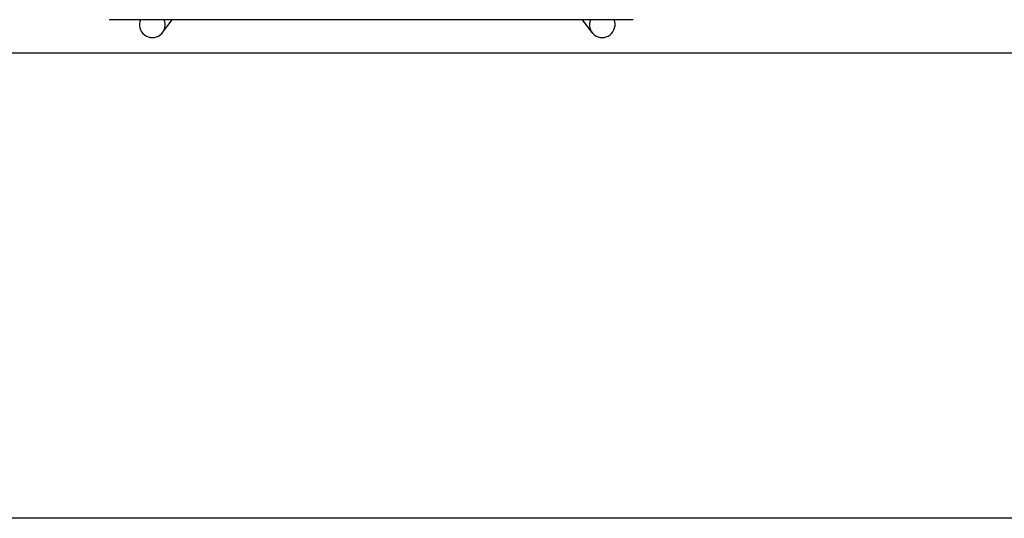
# Model space of a CAD drawing. Header units: metres. Extents: x -1 to 438, y -6 to 53.
# Tile 87 of 149: x 417.054 to 417.818, y 12.888 to 13.276. Entities that reach past the tile are written whole.
import ezdxf

# ---------------------------------------------------------------- set-up
doc = ezdxf.new("R2010")
doc.units = ezdxf.units.M
doc.linetypes.add('CONTINUA', pattern=[0])
doc.layers.add('PA MOBLES ACTUAL', color=7, linetype='CONTINUA', lineweight=25)
doc.layers.add('PA MURS ACTUAL', color=7, linetype='CONTINUA', lineweight=25)

msp = doc.modelspace()

# ---------------------------------------------------------------- linework, layer by layer
at = {"layer": 'PA MOBLES ACTUAL', "color": 180, "transparency": 33554687}
for p, q in [((417.53036, 13.27573), (417.12343, 13.27573)), ((417.16488, 13.26578), (417.17244, 13.27573)), ((417.49074, 13.27573), (417.4983, 13.26578))]:
    msp.add_line(p, q, dxfattribs=at)
for centre, major_axis, start_param, end_param in [((417.15692, 13.27183), (-0.00796, 0.00605), 0.250094, 4.196569), ((417.50626, 13.27183), (0.00796, 0.00605), 2.086617, 6.033091)]:
    msp.add_ellipse(centre, major_axis=major_axis, ratio=0.993992, start_param=start_param, end_param=end_param, dxfattribs=at)
at = {"layer": 'PA MURS ACTUAL', "transparency": 33554687}
for p, q in [((421.24193, 13.24959), (398.07444, 13.24959)), ((424.30043, 12.88836), (391.14364, 12.88836))]:
    msp.add_line(p, q, dxfattribs=at)

doc.saveas('drawing.dxf')
